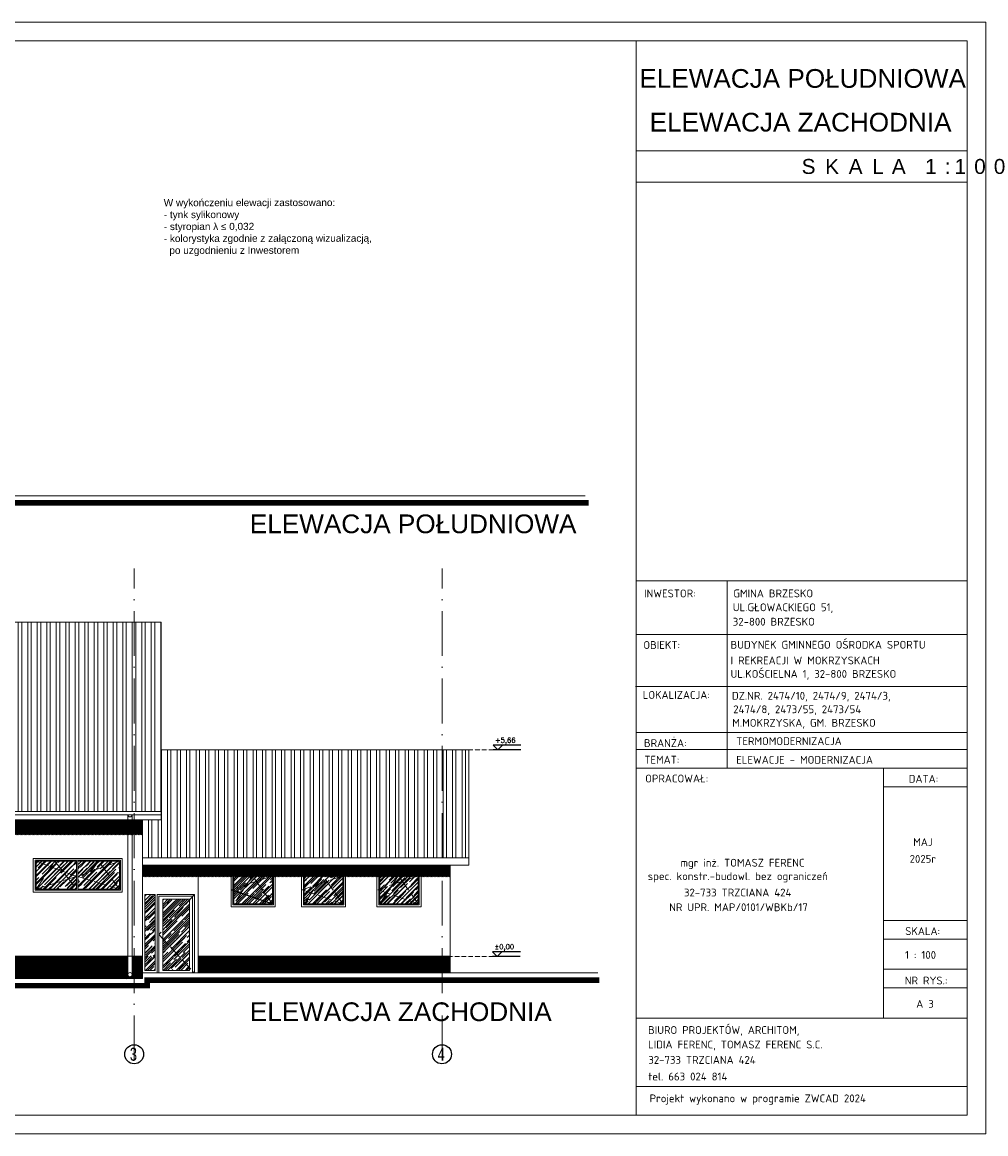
# Model space of a CAD drawing. Header units: millimetres. Extents: x -37273 to 136949, y -1495242345 to -598.
# Tile 48 of 53: x 54228 to 56804, y -14464 to -11494. Entities that reach past the tile are written whole.
import ezdxf
from ezdxf.enums import TextEntityAlignment as Align

# ---------------------------------------------------------------- set-up
doc = ezdxf.new("R2010")
doc.units = ezdxf.units.MM
for name, pattern in [('217-500', [2, 0, -0.5, 1.5]), ('ACAD_ISO02W100', [15, 12, -3]), ('ACAD_ISO10W100', [18, 12, -3, 0, -3])]:
    doc.linetypes.add(name, pattern=pattern)
for name, color, linetype in [('cień1', 250, 'Continuous'), ('okna 1', 251, 'Continuous'), ('OPISY', 4, 'Continuous')]:
    doc.layers.add(name, color=color, linetype=linetype)
for name, color, linetype, lineweight in [('DIM', 15, 'Continuous', 5), ('F-BIL-OP', 103, 'Continuous', 9), ('urządzenia', 252, 'Continuous', 0), ('wymiarowannie', 253, 'Continuous', 5), ('ściany', 190, 'Continuous', 25)]:
    doc.layers.add(name, color=color, linetype=linetype, lineweight=lineweight)
doc.styles.add('ARIAL', font='arial.ttf', dxfattribs={"height": 18})
doc.styles.add('ISOCPEUR', font='isocpeur.ttf')
doc.styles.add('op2', font='arial.ttf')
doc.styles.add('ROMANS', font='romans.shx')
doc.styles.get("Standard").update_dxf_attribs({"font": 'arial.ttf'})
doc.styles.add('Style-CHAR_FAST_FONT', font='CHAR_FAST_FONT.shx')

msp = doc.modelspace()

# ---------------------------------------------------------------- hatches: boundary and pattern name
at = {"layer": 'cień1', "ltscale": 3}
h = msp.add_hatch(dxfattribs=at)
h.set_pattern_fill('ANSI31', color=250, scale=0.8)
h.set_pattern_definition([(45, (90073.417, -14239.707), (-1.79605122, 1.79605122), [])])
h.paths.add_polyline_path([(51719.03, -13606.76), (53254.62, -13606.76), (53254.62, -13649.7), (51719.03, -13649.7)])
h.paths.add_polyline_path([(53321.03, -13624.45), (54549.03, -13624.45), (54549.03, -13664.61), (53321.03, -13664.61)])
h = msp.add_hatch(dxfattribs=at)
h.set_pattern_fill('ANSI31', color=250, scale=0.8)
h.set_pattern_definition([(45, (93052.417, -14351.9317), (-1.79605122, 1.79605122), [])])
h.paths.add_polyline_path([(54549.03, -13776.83), (55372.03, -13776.83), (55372.03, -13745.91), (54549.03, -13745.91)])
h = msp.add_hatch(dxfattribs=at)
h.set_pattern_fill('ANSI31', color=251, scale=0.8)
h.set_pattern_definition([(45, (90073.417, -14624.1958), (-1.79605122, 1.79605122), [])])
h.paths.add_polyline_path([(51719.03, -14049.1), (51719.03, -13989.1), (51745.19, -13989.1), (51745.19, -14035.38, 1.0092597), (51756.19, -14035.47), (51756.19, -13989.1), (53043.76, -13989.1), (53043.76, -14038.33, 1.0092597), (53054.75, -14038.43), (53054.75, -13989.1), (53321.03, -13989.1), (53321.03, -14049.1)])
h.paths.add_polyline_path([(53321.03, -14049.1), (53321.03, -13989.1), (53347.19, -13989.1), (53347.19, -14038.33, 1.0092597), (53358.19, -14038.43), (53358.19, -13989.1), (54510.25, -13989.1), (54510.25, -14038.33, 1.0092597), (54521.25, -14038.43), (54521.25, -13989.1), (54549.03, -13989.1), (54549.03, -14049.1)])
h.paths.add_polyline_path([(54698.03, -14034.1), (54698.03, -13989.1), (55372.03, -13989.1), (55372.03, -14034.1)])
at = {"layer": 'okna 1'}
h = msp.add_hatch(dxfattribs=at)
h.set_pattern_fill('AR-RROOF', color=251, scale=0.49, angle=45)
h.set_pattern_definition([(45, (88823.07, -14385.448), (10.560781, 28.162083), [186.69, -24.892, 62.23, -12.446]), (45, (88830.375, -14369.342), (-20.505517, 2.904215), [37.338, -4.10718, 74.676, -9.3345]), (45, (88819.99, -14373.567), (39.866949, 51.6598214), [99.568, -17.4244, 49.784, -12.446])])
h.paths.add_polyline_path([(54397.11, -13782.25), (54411.05, -13763.25), (54443.51, -13751.41), (54487.53, -13810.35)])
h.paths.add_polyline_path([(54264.53, -13810.35), (54304.77, -13750.44), (54335.28, -13761.89), (54351.23, -13782.65)])
h.paths.add_polyline_path([(54443.51, -13751.41), (54487.53, -13735.35), (54487.53, -13810.35)])
h.paths.add_polyline_path([(54376.5, -13810.35), (54397.11, -13782.25), (54487.53, -13810.35)])
h.paths.add_polyline_path([(54264.53, -13810.35), (54264.53, -13735.35), (54304.77, -13750.44)])
h.paths.add_polyline_path([(54264.53, -13810.35), (54351.23, -13782.65), (54372.5, -13810.35)])
h.paths.add_polyline_path([(54314.9, -13735.35), (54372.5, -13735.35), (54372.5, -13775.85), (54335.28, -13761.89)])
h.paths.add_polyline_path([(54376.5, -13775.85), (54376.5, -13735.35), (54431.51, -13735.35), (54411.05, -13763.25)])
h.paths.add_polyline_path([(54411.05, -13763.25), (54431.51, -13735.35), (54443.51, -13751.41)])
h.paths.add_polyline_path([(54431.51, -13735.35), (54487.53, -13735.35), (54443.51, -13751.41)])
h.paths.add_polyline_path([(54304.77, -13750.44), (54314.9, -13735.35), (54335.28, -13761.89)])
h.paths.add_polyline_path([(54351.23, -13782.65), (54335.28, -13761.89), (54372.5, -13775.85)])
h.paths.add_polyline_path([(54264.53, -13735.35), (54314.9, -13735.35), (54304.77, -13750.44)])
h.paths.add_polyline_path([(54351.23, -13782.65), (54372.5, -13775.85), (54372.5, -13810.35)])
h.paths.add_polyline_path([(54376.5, -13810.35), (54376.5, -13775.85), (54397.11, -13782.25)])
h.paths.add_polyline_path([(54376.5, -13775.85), (54411.05, -13763.25), (54397.11, -13782.25)])
h = msp.add_hatch(dxfattribs=at)
h.set_pattern_fill('AR-RROOF', color=251, scale=0.49, angle=45)
h.set_pattern_definition([(45, (90235.07, -14424.696), (10.560781, 28.162083), [186.69, -24.892, 62.23, -12.446]), (45, (90242.375, -14408.59), (-20.505517, 2.904215), [37.338, -4.10718, 74.676, -9.3345]), (45, (90231.99, -14412.815), (39.866949, 51.6598214), [99.568, -17.4244, 49.784, -12.446])])
h.paths.add_polyline_path([(54812.86, -13820.3), (54827.48, -13798.14), (54853.49, -13789.27), (54896.53, -13849.6)])
h.paths.add_polyline_path([(55202.86, -13820.3), (55217.48, -13798.14), (55243.49, -13789.27), (55286.53, -13849.6)])
h.paths.add_polyline_path([(55001.11, -13820.3), (55015.73, -13798.14), (55041.73, -13789.27), (55084.78, -13849.6)])
h.paths.add_polyline_path([(54896.53, -13849.6), (54896.53, -13774.6), (54853.49, -13789.27)])
h.paths.add_polyline_path([(55286.53, -13849.6), (55286.53, -13774.6), (55243.49, -13789.27)])
h.paths.add_polyline_path([(55084.78, -13849.6), (55084.78, -13774.6), (55041.73, -13789.27)])
h.paths.add_polyline_path([(54793.53, -13849.6), (54896.53, -13849.6), (54812.86, -13820.3)])
h.paths.add_polyline_path([(54981.78, -13849.6), (55084.78, -13849.6), (55001.11, -13820.3)])
h.paths.add_polyline_path([(55183.53, -13849.6), (55286.53, -13849.6), (55202.86, -13820.3)])
h.paths.add_polyline_path([(54981.78, -13809.71), (54981.78, -13774.6), (55031.26, -13774.6), (55015.73, -13798.14)])
h.paths.add_polyline_path([(54793.53, -13809.71), (54793.53, -13774.6), (54843.01, -13774.6), (54827.48, -13798.14)])
h.paths.add_polyline_path([(55183.53, -13809.71), (55183.53, -13774.6), (55233.01, -13774.6), (55217.48, -13798.14)])
h.paths.add_polyline_path([(54896.53, -13774.6), (54843.01, -13774.6), (54853.49, -13789.27)])
h.paths.add_polyline_path([(55286.53, -13774.6), (55233.01, -13774.6), (55243.49, -13789.27)])
h.paths.add_polyline_path([(55084.78, -13774.6), (55031.26, -13774.6), (55041.73, -13789.27)])
h.paths.add_polyline_path([(54981.78, -13809.71), (55015.73, -13798.14), (55001.11, -13820.3), (54981.78, -13813.53)])
h.paths.add_polyline_path([(54793.53, -13813.53), (54793.53, -13809.71), (54827.48, -13798.14), (54812.86, -13820.3)])
h.paths.add_polyline_path([(55183.53, -13809.71), (55217.48, -13798.14), (55202.86, -13820.3), (55183.53, -13813.53)])
h.paths.add_polyline_path([(54981.78, -13849.6), (55001.11, -13820.3), (54981.78, -13813.53)])
h.paths.add_polyline_path([(54793.53, -13849.6), (54812.86, -13820.3), (54793.53, -13813.53)])
h.paths.add_polyline_path([(55183.53, -13849.6), (55202.86, -13820.3), (55183.53, -13813.53)])
h.paths.add_polyline_path([(55243.49, -13789.27), (55233.01, -13774.6), (55217.48, -13798.14)])
h.paths.add_polyline_path([(55041.73, -13789.27), (55031.26, -13774.6), (55015.73, -13798.14)])
h.paths.add_polyline_path([(54853.49, -13789.27), (54843.01, -13774.6), (54827.48, -13798.14)])
h = msp.add_hatch(dxfattribs=at)
h.set_pattern_fill('AR-RROOF', color=251, scale=0.49, angle=45)
h.set_pattern_definition([(45, (90089.283, -8334.302), (10.560781, 28.162083), [186.69, -24.892, 62.23, -12.446]), (45, (90096.587, -8318.197), (-20.505517, 2.904215), [37.338, -4.10718, 74.676, -9.3345]), (45, (90086.202, -8322.421), (39.866949, 51.6598214), [99.568, -17.4244, 49.784, -12.446])])
h.paths.add_polyline_path([(54555.45, -13824.1), (54555.45, -14027.16), (54582.84, -14027.16), (54582.84, -13824.1)])
h = msp.add_hatch(dxfattribs=at)
h.set_pattern_fill('AR-RROOF', color=251, scale=0.49, angle=45)
h.set_pattern_definition([(45, (90045.394, -14498.487), (10.560781, 28.162083), [186.69, -24.892, 62.23, -12.446]), (45, (90052.699, -14482.382), (-20.505517, 2.904215), [37.338, -4.10718, 74.676, -9.3345]), (45, (90042.314, -14486.606), (39.866949, 51.6598214), [99.568, -17.4244, 49.784, -12.446])])
h.paths.add_polyline_path([(54603.85, -13837.22), (54603.85, -14027.16), (54675.1, -14027.16), (54675.1, -13837.22)])
at = {"layer": 'wymiarowannie', "lineweight": 13, "ltscale": 3}
h = msp.add_hatch(dxfattribs=at)
h.set_pattern_fill('STEEL', color=252, scale=8, angle=45)
h.set_pattern_definition([(90, (53083.1, -13602.918), (-25.4, 2e-15), []), (90, (53074.12, -13593.938), (-25.4, 2e-15), [])])
h.paths.add_polyline_path([(53083.1, -13427.87), (53083.1, -13097.1), (54599.03, -13097.1), (54599.03, -13602.92), (53271.03, -13602.92), (53271.03, -13449.4), (53271.03, -13427.87)])
h.paths.add_polyline_path([(53168.03, -13394.1), (53168.03, -13294.25), (53240.03, -13294.25), (53240.03, -13394.1)], flags=16)
h.paths.add_polyline_path([(53174.03, -13388.1), (53174.03, -13300.25), (53234.03, -13300.25), (53234.03, -13388.1)], flags=0)
h = msp.add_hatch(dxfattribs=at)
h.set_pattern_fill('STEEL', color=252, scale=8, angle=45)
h.set_pattern_definition([(90, (54549.03, -13726.82), (-25.4, 2e-15), []), (90, (54540.05, -13717.84), (-25.4, 2e-15), [])])
h.paths.add_polyline_path([(54549.03, -13624.45), (54599.03, -13624.45), (54599.03, -13438.09), (55422.03, -13438.09), (55422.03, -13726.82), (54549.03, -13726.82)])

# ---------------------------------------------------------------- linework, layer by layer
at = {"layer": 'DIM', "ltscale": 0.1}
for p, q in [((55869.23, -14413.69), (55869.23, -11543.69)), ((55869.23, -14413.69), (55869.23, -11543.69)), ((55869.23, -11837.54), (56753.86, -11837.54)), ((55869.23, -11921.12), (56753.86, -11921.12)), ((55869.77, -12986.21), (56754.4, -12986.21)), ((56112.44, -12986.21), (56112.44, -13486.75)), ((55869.89, -13129.82), (56754.52, -13129.82)), ((55867.42, -13268.82), (56752.05, -13268.82)), ((55868.97, -13391.27), (56753.6, -13391.27)), ((55868.97, -13436.75), (56753.6, -13436.75)), ((55868.97, -13486.75), (56753.6, -13486.75)), ((56530.25, -13486.75), (56530.25, -14155.01)), ((56530.25, -13536.75), (56753.6, -13536.75)), ((56530.25, -13893.5), (56753.6, -13893.5)), ((56530.25, -13943.5), (56753.6, -13943.5)), ((56530.25, -14023.62), (56753.6, -14023.62)), ((56530.25, -14073.62), (56753.6, -14073.62)), ((55868.97, -14155.01), (56753.6, -14155.01)), ((55869.03, -14336.97), (56753.66, -14336.97))]:
    msp.add_line(p, q, dxfattribs=at)
for points in [[(50877.53, -14463.69), (56803.86, -14463.69), (56803.86, -11493.69), (50877.53, -11493.69)], [(50927.53, -14413.69), (56753.86, -14413.69), (56753.86, -11543.69), (50927.53, -11543.69)]]:
    msp.add_lwpolyline(points, close=True, dxfattribs=at)
at = {"layer": 'okna 1', "color": 251}
msp.add_line((54788, -13811.6), (54896.53, -13849.6), dxfattribs=at)
at = {"layer": 'OPISY', "color": 4}
for p, q in [((55560.75, -13438.09), (55486.59, -13438.09)), ((55560.98, -13425.74), (55486.83, -13425.74)), ((55486.83, -13425.74), (55499.18, -13438.09)), ((55511.52, -13425.74), (55499.18, -13438.09)), ((55559.52, -13977.36), (55485.36, -13977.36)), ((55485.36, -13977.36), (55497.71, -13989.71)), ((55510.06, -13977.36), (55497.71, -13989.71)), ((55559.28, -13989.71), (55485.13, -13989.71))]:
    msp.add_line(p, q, dxfattribs=at)
at = {"layer": 'urządzenia', "linetype": 'ACAD_ISO10W100'}
for p, q in [((55559.28, -13438.09), (55372.03, -13438.09)), ((55559.28, -13989.71), (55372.03, -13989.71))]:
    msp.add_line(p, q, dxfattribs=at)
at = {"layer": 'wymiarowannie', "color": 0, "lineweight": 13, "ltscale": 3}
for p, q in [((55732.37, -12759.11), (51578.31, -12759.11)), ((54549.03, -14049.1), (51168.16, -14049.1))]:
    msp.add_line(p, q, dxfattribs=at)
at = {"layer": 'wymiarowannie', "color": 251, "linetype": 'ACAD_ISO10W100', "lineweight": 13, "ltscale": 10}
for p, q in [((54527.03, -14267.7), (54527.03, -12953.39)), ((55350.03, -14267.7), (55350.03, -12953.39))]:
    msp.add_line(p, q, dxfattribs=at)
at = {"layer": 'wymiarowannie', "color": 5, "lineweight": 13, "ltscale": 3}
for p, q in [((54599.03, -13602.92), (53271.03, -13602.92)), ((54257.03, -13817.85), (54257.03, -13727.85)), ((54257.03, -13727.85), (54495.03, -13727.85)), ((54262.03, -13732.85), (54262.03, -13812.85)), ((54490.03, -13732.85), (54262.03, -13732.85)), ((54264.53, -13735.35), (54264.53, -13810.35)), ((54372.5, -13735.35), (54264.53, -13735.35)), ((54372.5, -13810.35), (54372.5, -13735.35)), ((54487.53, -13735.35), (54376.5, -13735.35)), ((54376.5, -13735.35), (54376.5, -13810.35)), ((54487.53, -13810.35), (54487.53, -13735.35)), ((54490.03, -13812.85), (54490.03, -13732.85)), ((54495.03, -13817.85), (54495.03, -13727.85)), ((54723.74, -13745.91), (54549.03, -13745.91)), ((54723.74, -13767.1), (54723.74, -13745.91)), ((55372.03, -13745.91), (55372.03, -14034.1)), ((55372.03, -13745.91), (55422.03, -13745.91)), ((54698.03, -13767.1), (54723.74, -13767.1)), ((54786.03, -13857.1), (54786.03, -13767.1)), ((54786.03, -13767.1), (54904.03, -13767.1)), ((54791.03, -13772.1), (54791.03, -13852.1)), ((54899.03, -13772.1), (54791.03, -13772.1)), ((54793.53, -13774.6), (54793.53, -13849.6)), ((54896.53, -13774.6), (54793.53, -13774.6)), ((54896.53, -13849.6), (54896.53, -13774.6)), ((54899.03, -13852.1), (54899.03, -13772.1)), ((54904.03, -13857.1), (54904.03, -13767.1)), ((54974.28, -13857.1), (54974.28, -13767.1)), ((54974.28, -13767.1), (55092.28, -13767.1)), ((54979.28, -13772.1), (54979.28, -13852.1)), ((55087.28, -13772.1), (54979.28, -13772.1)), ((54981.78, -13774.6), (54981.78, -13849.6)), ((55084.78, -13774.6), (54981.78, -13774.6)), ((55084.78, -13849.6), (55084.78, -13774.6)), ((55087.28, -13852.1), (55087.28, -13772.1)), ((55092.28, -13857.1), (55092.28, -13767.1)), ((55176.03, -13857.1), (55176.03, -13767.1)), ((55176.03, -13767.1), (55294.03, -13767.1)), ((55181.03, -13772.1), (55181.03, -13852.1)), ((55289.03, -13772.1), (55181.03, -13772.1)), ((55183.53, -13774.6), (55183.53, -13849.6)), ((55286.53, -13774.6), (55183.53, -13774.6)), ((55286.53, -13849.6), (55286.53, -13774.6)), ((55289.03, -13852.1), (55289.03, -13772.1)), ((55294.03, -13857.1), (55294.03, -13767.1)), ((54264.53, -13810.35), (54372.5, -13810.35)), ((54376.5, -13810.35), (54487.53, -13810.35)), ((54495.03, -13817.85), (54257.03, -13817.85)), ((54262.03, -13812.85), (54490.03, -13812.85)), ((54698.03, -13820.45), (54698.03, -14034.1)), ((54904.03, -13857.1), (54786.03, -13857.1)), ((54791.03, -13852.1), (54899.03, -13852.1)), ((54793.53, -13849.6), (54896.53, -13849.6)), ((55092.28, -13857.1), (54974.28, -13857.1)), ((54979.28, -13852.1), (55087.28, -13852.1)), ((54981.78, -13849.6), (55084.78, -13849.6)), ((55294.03, -13857.1), (55176.03, -13857.1)), ((55181.03, -13852.1), (55289.03, -13852.1)), ((55183.53, -13849.6), (55286.53, -13849.6))]:
    msp.add_line(p, q, dxfattribs=at)
at = {"layer": 'wymiarowannie', "color": 252, "lineweight": 13, "ltscale": 3}
for p, q in [((53358.19, -13611.55), (54599.03, -13611.55)), ((51718.95, -13989.1), (54549.03, -13989.1)), ((54698.03, -13989.1), (55372.03, -13989.1))]:
    msp.add_line(p, q, dxfattribs=at)
at = {"layer": 'wymiarowannie', "color": 7, "lineweight": 13, "ltscale": 3}
msp.add_line((54549.03, -13624.45), (54549.03, -14049.1), dxfattribs=at)
at = {"layer": 'wymiarowannie', "color": 252, "linetype": 'ACAD_ISO02W100', "lineweight": 13, "ltscale": 3}
for p, q in [((54264.53, -13735.35), (54372.5, -13775.85)), ((54264.53, -13810.35), (54314.9, -13735.35)), ((54314.9, -13735.35), (54372.5, -13810.35)), ((54487.53, -13735.35), (54376.5, -13775.85)), ((54431.51, -13735.35), (54376.5, -13810.35)), ((54487.53, -13810.35), (54431.51, -13735.35)), ((54372.5, -13775.85), (54264.53, -13810.35)), ((54376.5, -13775.85), (54487.53, -13810.35)), ((54896.53, -13774.6), (54788, -13811.6)), ((54843.01, -13774.6), (54793.53, -13849.6)), ((54896.53, -13849.6), (54843.01, -13774.6)), ((55084.78, -13774.6), (54976.25, -13811.6)), ((55031.26, -13774.6), (54981.78, -13849.6)), ((55084.78, -13849.6), (55031.26, -13774.6)), ((55286.53, -13774.6), (55178, -13811.6)), ((55233.01, -13774.6), (55183.53, -13849.6)), ((55286.53, -13849.6), (55233.01, -13774.6)), ((54976.25, -13811.6), (55084.78, -13849.6)), ((55178, -13811.6), (55286.53, -13849.6))]:
    msp.add_line(p, q, dxfattribs=at)
at = {"layer": 'wymiarowannie', "color": 200, "lineweight": 13, "ltscale": 3}
for p, q in [((54549.03, -13989.1), (54549.03, -13974.1)), ((54549.03, -14034.1), (54783.71, -14034.1))]:
    msp.add_line(p, q, dxfattribs=at)
at = {"layer": 'wymiarowannie', "color": 252, "lineweight": 13, "ltscale": 3, "const_width": 15}
for points in [[(51577.88, -12778.04), (55741.79, -12778.04)], [(51167.73, -14068.03), (54561.91, -14068.03), (54561.91, -14053.03), (55770.41, -14053.03)]]:
    msp.add_lwpolyline(points, dxfattribs=at)
at = {"layer": 'wymiarowannie', "color": 7, "lineweight": 13, "ltscale": 3}
msp.add_lwpolyline([(53083.1, -13449.4), (53083.1, -13097.1), (54599.03, -13097.1), (54599.03, -13624.45), (53271.03, -13624.45), (53271.03, -13449.4)], close=True, dxfattribs=at)
at = {"layer": 'wymiarowannie', "color": 5, "lineweight": 13, "ltscale": 3}
for points in [[(54599.03, -13438.09), (55422.03, -13438.09), (55422.03, -13726.82), (54549.03, -13726.82), (54549.03, -13634.69)], [(54599.03, -13438.09), (55422.03, -13438.09), (55422.03, -13745.91), (54549.03, -13745.91), (54549.03, -13653.78)], [(54688.1, -14034.1), (54688.1, -13824.1), (54588.1, -13824.1), (54588.1, -14034.1)], [(54683.1, -14034.1), (54683.1, -13829.1), (54593.1, -13829.1), (54593.1, -14034.1)]]:
    msp.add_lwpolyline(points, dxfattribs=at)
at = {"layer": 'wymiarowannie', "color": 252, "lineweight": 13, "ltscale": 3}
for points in [[(54510.25, -13611.65), (54510.25, -13752.59), (54510.25, -13752.59), (54510.25, -14038.53), (54510.25, -14038.53)], [(54521.25, -13613.58), (54521.25, -13747.79), (54521.25, -13747.79), (54521.25, -14038.43), (54521.25, -14038.43)]]:
    msp.add_lwpolyline(points, dxfattribs=at)
at = {"layer": 'wymiarowannie', "color": 5, "lineweight": 13, "ltscale": 3}
for points in [[(54698.03, -14034.1), (54549.03, -14034.1), (54549.03, -13767.1), (54698.03, -13767.1)], [(54555.45, -13824.1), (54582.84, -13824.1), (54582.84, -14027.16), (54555.45, -14027.16)], [(54603.85, -13837.22), (54675.1, -13837.22), (54675.1, -14027.16), (54603.85, -14027.16)]]:
    msp.add_lwpolyline(points, close=True, dxfattribs=at)
at = {"layer": 'wymiarowannie', "color": 252, "linetype": 'ACAD_ISO02W100', "lineweight": 13, "ltscale": 3}
msp.add_lwpolyline([(54688.1, -13824.1), (54593.1, -13931.6), (54688.1, -14034.1)], dxfattribs=at)
at = {"layer": 'wymiarowannie', "color": 0, "lineweight": 13, "ltscale": 3}
msp.add_lwpolyline([(54549.03, -14049.1), (54549.03, -14034.1), (55766.32, -14034.1)], dxfattribs=at)
at = {"layer": 'wymiarowannie', "color": 252, "lineweight": 13, "ltscale": 3}
msp.add_circle((54515.75, -14038.43), 5.5, dxfattribs=at)
msp.add_arc((54515.75, -13611.55), 5.5, 180, 0, dxfattribs=at)
at = {"layer": 'ściany', "color": 5, "ltscale": 100}
for centre in [(54526.85, -14251.29), (55349.85, -14251.29)]:
    msp.add_circle(centre, 25.39, dxfattribs=at)

# ---------------------------------------------------------------- texts
at = {"layer": 'DIM', "ltscale": 0.1, "char_height": 50, "width": 884.6281, "attachment_point": 1}
for s, insert in [('ELEWACJA POŁUDNIOWA', (55877.61, -11618.87)), ('ELEWACJA ZACHODNIA', (55905.03, -11735.76)), ('ELEWACJA POŁUDNIOWA', (54836.15, -12808.97)), ('ELEWACJA ZACHODNIA', (54836.15, -14112.61))]:
    msp.add_mtext(s, dxfattribs=dict(at, insert=insert))
at = {"layer": 'F-BIL-OP', "style": 'ISOCPEUR'}
for s, height, p in [('INWESTOR:', 20.897, (55890.13, -13030.38)), ('GMINA BRZESKO', 20.8971, (56128.91, -13030.3)), ('UL.GŁOWACKIEGO 51, ', 20.8971, (56127.46, -13067.48)), ('32-800 BRZESKO', 20.8971, (56127.46, -13105.94)), ('OBIEKT:', 20.897, (55888.4, -13168.18)), ('BUDYNEK GMINNEGO OŚRODKA SPORTU', 20.8971, (56121.47, -13167.48)), ('I REKREACJI W MOKRZYSKACH', 20.8971, (56121.47, -13209.39)), ('UL.KOŚCIELNA 1, 32-800 BRZESKO', 20.8971, (56121.47, -13245.45)), ('LOKALIZACJA:', 20.8971, (55886.69, -13301.61)), ('DZ.NR. 2474/10, 2474/9, 2474/3, ', 20.8971, (56125.16, -13303.78)), ('2474/8, 2473/55, 2473/54', 20.8971, (56128.6, -13339.98)), ('M.MOKRZYSKA, GM. BRZESKO', 20.8971, (56126.02, -13376.17)), ('BRANŻA:', 20.897, (55890, -13430.15)), ('TERMOMODERNIZACJA', 20.8971, (56136.51, -13425.05)), ('TEMAT:', 20.897, (55890.76, -13474.64)), ('ELEWACJE - MODERNIZACJA', 20.8971, (56136.51, -13475.05)), ('OPRACOWAŁ:', 20.897, (55893.3, -13524.99)), ('DATA:', 20.897, (56597.83, -13525.63)), ('MAJ', 20.897, (56609.81, -13694.71)), (' 2025r', 20.897, (56586.89, -13739.75)), ('mgr inż. TOMASZ FERENC', 20.8971, (55987.86, -13749.93)), ('spec. konstr.-budowl. bez ograniczeń', 20.8971, (55900.11, -13785.78)), ('32-733 TRZCIANA 424', 20.8971, (55996.89, -13829.67)), ('NR UPR. MAP/0101/WBKb/17', 20.8971, (55957.43, -13868.92)), ('SKALA:', 20.897, (56588.46, -13932.58)), ('1 : 100', 20.897, (56587.97, -13996.29)), ('NR RYS.:', 20.897, (56587.39, -14064.69)), ('BIURO PROJEKTÓW, ARCHITOM,', 20.8971, (55900.94, -14196.97)), ('LIDIA FERENC, TOMASZ FERENC S.C. ', 20.8971, (55900.94, -14235.78)), ('32-733 TRZCIANA 424', 20.8971, (55901.57, -14276.89)), ('tel. 663 024 814', 20.8971, (55901.57, -14321.3)), ('Projekt wykonano w programie ZWCAD 2024 ', 20.8971, (55905.12, -14379.49))]:
    msp.add_text(s, height=height, dxfattribs=at).set_placement(p)
msp.add_text('A 3', height=20.897, dxfattribs=at).set_placement((56641.31, -14127.04), align=Align.CENTER)
at = {"layer": 'F-BIL-OP', "linetype": 'Continuous', "lineweight": 13, "insert": (56311.54, -11859.04), "char_height": 40, "attachment_point": 1, "style": 'ARIAL'}
msp.add_mtext('\\pxqc;{\\T1.7;\\C7;SKALA 1:100}', dxfattribs=at)
at = {"layer": 'OPISY', "color": 4, "style": 'ROMANS'}
for s, p in [('+5,66', (55491.71, -13418.89)), ('%%P0,00', (55490.24, -13970.52))]:
    msp.add_text(s, height=13.328, dxfattribs=at).set_placement(p)
at = {"layer": 'OPISY', "color": 4, "ltscale": 3, "style": 'op2', "width": 0.7}
for s, p in [('3', (54515.39, -14268.58)), ('4', (55338.39, -14268.58))]:
    msp.add_text(s, height=35, dxfattribs=at).set_placement(p)
at = {"layer": 'OPISY', "color": 18, "linetype": '217-500', "ltscale": 5, "true_color": 0x000000, "insert": (54605.98, -11966.3), "char_height": 19.11, "width": 1661.6773, "attachment_point": 1, "rotation": 0.07758, "style": 'Style-CHAR_FAST_FONT'}
msp.add_mtext('{\\fArial|b0|i0|c238|p0;\\C1;W wykończeniu elewacji zastosowano:\\P- tynk sylikonowy\\P- styropian λ ≤ 0,032\\P- kolorystyka zgodnie z załączoną wizualizacją, \\P  po uzgodnieniu z Inwestorem}', dxfattribs=at)

doc.saveas('drawing.dxf')
